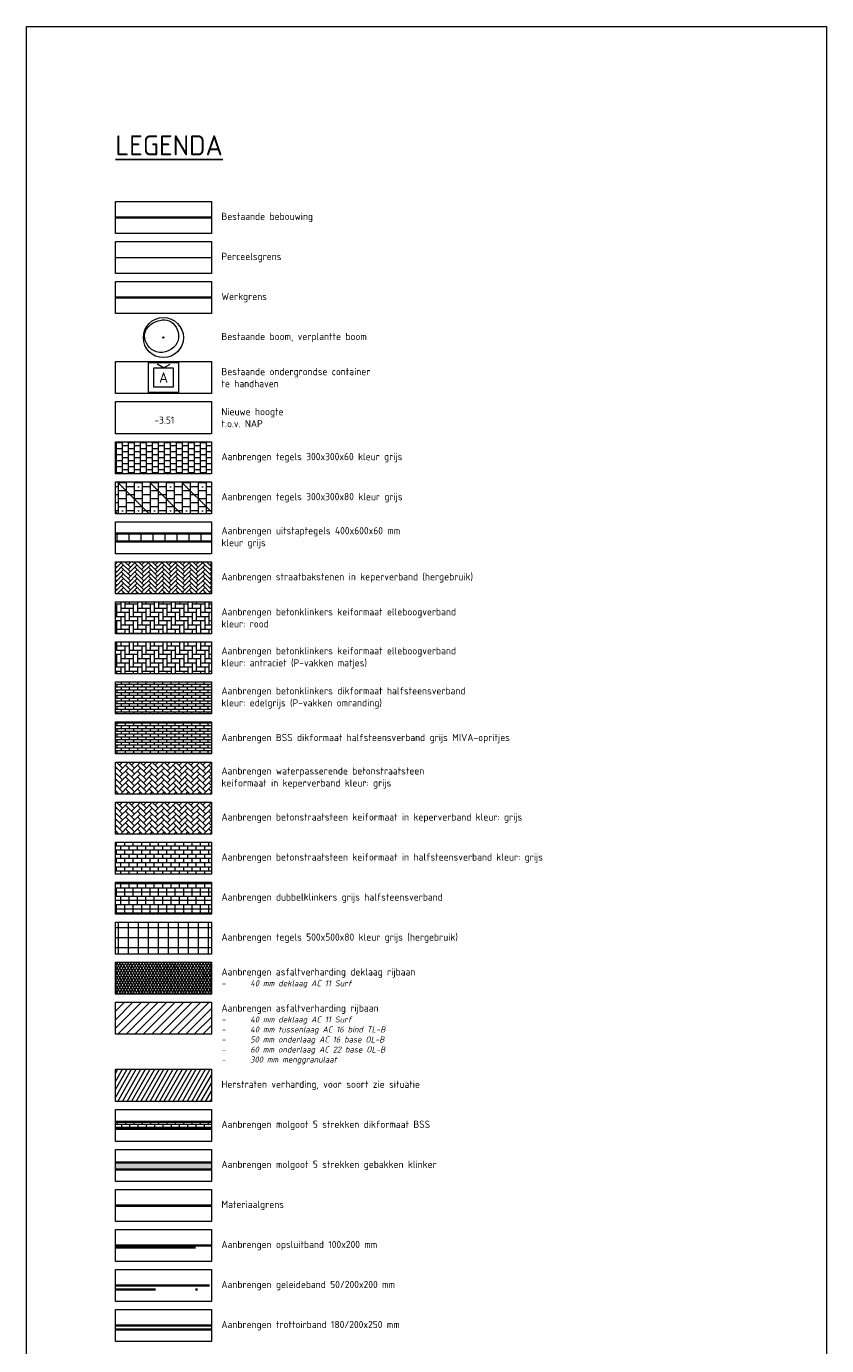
# Model space of a CAD drawing. Header units: metres. Extents: x 162305 to 163132, y 502542 to 502928.
# Tile 222 of 222: x 163092 to 163132, y 502784 to 502850. Entities that reach past the tile are written whole.
import ezdxf
from ezdxf.enums import TextEntityAlignment as Align
from ezdxf.lldxf.tags import DXFTag

# ---------------------------------------------------------------- set-up
doc = ezdxf.new("R2010")
doc.units = ezdxf.units.M
for name, pattern in [('VH-GELEIDEBAND-SO', [6, 2, -2, 0, -2]), ('VH-OPSLUITBAND-SO', [10, 4, -2, 2, -2]), ('VH-TROTTOIRBAND-SO', [15, 5, -2, 2, -2, 2, -2])]:
    doc.linetypes.add(name, pattern=pattern)
for name, color, linetype, lineweight, true_color in [('B-PV-KG-GRENS_PERCEEL-G', 150, 'KG-PERCEEL-SO', 5, 0x007fff), ('B-WE-GR-BOOM-S', 3, 'Continuous', 18, 0x00ff00), ('N-WE-VH-GOOT_BSS-G', 5, 'Continuous', 35, 0x0000ff), ('N-WE-VH-GOOT_STRAATBAKSTEEN-G', 5, 'Continuous', 35, 0x0000ff), ('N-WE-VH-KANTOPSLUITING_GELEIDEBAND_50X200-G', 20, 'VH-GELEIDEBAND-SO', 35, 0xff3f00), ('N-WE-VH-KANTOPSLUITING_OPSLUITBAND_100X200-G', 150, 'VH-OPSLUITBAND-SO', 35, 0x007fff), ('N-WE-VH-KANTOPSLUITING_TROTTOIRBAND_180X200-G', 6, 'VH-TROTTOIRBAND-SO', 35, 0xff00ff), ('N-WE-VH-OPENVERHARDING_TEGEL-G', 3, 'Continuous', 35, 0x00ff00), ('N01-WE-VH-OPENVERHARDING_BETONSTRAATSTEEN-A', 32, 'Continuous', 18, 0xbd5e00), ('X-XX-AL-WERKGRENS-G', 1, 'KG-OG-SO', 35, 0xff0000)]:
    doc.layers.add(name, color=color, linetype=linetype, lineweight=lineweight, true_color=true_color)
for name, color, linetype, lineweight in [('B-PV-OG-BEBOUWING-G', 7, 'Continuous', 35), ('B-WE-IE-MEUBILAIR_WEGMEUBILAIR_CONTAINER-S-200', 7, 'Continuous', 18), ('N-BH-VH-MATERIAALGRENS-G', 7, 'Continuous', 40), ('N-WE-VH-GESLOTENVERHARDING_ASFALT-A-200', 12, 'Continuous', 18), ('N-WE-VH-HERSTRATEN-A-200', 252, 'Continuous', 18), ('N-WE-VH-KANTOPSLUITING_VOORKANTBAND-G', 50, 'Continuous', 35), ('N-WE-VH-OPENVERHARDING_BETONSTRAATSTEEN-A', 92, 'Continuous', 18), ('N-WE-VH-OPENVERHARDING_BETONSTRAATSTEEN-A-200', 92, 'Continuous', 18), ('N-WE-VH-OPENVERHARDING_STRAATBAKSTEEN-A', 92, 'Continuous', 18), ('N-WE-VH-OPENVERHARDING_TEGEL-A', 92, 'Continuous', 18), ('X-XX-AL-AANLEGHOOGTE-T18', 7, 'Continuous', 13), ('X-XX-AL-LEGENDA-G', 7, 'Continuous', 0)]:
    doc.layers.add(name, color=color, linetype=linetype, lineweight=lineweight)
doc.layers.add('X-XX-AL-LEGENDA-T', color=7, linetype='Continuous')
doc.layers.add('X-XX-AL-TEKENBLAD_VIEWPORT-G', color=7, linetype='Continuous', lineweight=18, plot=False)
doc.styles.add('NLCS-ISO', font='NLCS-ISO.ttf')
doc.styles.add('NLCS-ISO-T18_A', font='NLCS-ISO.ttf', dxfattribs={"height": 0.0018})
doc.styles.get("Standard").update_dxf_attribs({"font": 'arial.ttf'})
doc.linetypes.add('KG-OG-SO', pattern='A,5.5,-1.5,[2,NLCS.SHX,S=0.5,R=0,X=0,Y=0],-1.5', length=8.5)
tags = doc.linetypes.add('KG-PERCEEL-SO', pattern='A,5.5,-2,["P",Standard,S=1.8,R=0,X=-0.5,Y=-0.9],-2,5.5,-2,[5,NLCS.SHX,S=0.75,R=0,X=0,Y=0],-2', length=19).pattern_tags.tags
tags[6] = DXFTag(74, 10)
pattern_1 = [(90, (-29.69442, -2.08664), (-0.207, 0.414), [0.138, -0.138]), (180, (-29.69442, -2.08664), (-2e-17, -0.138), [])]
pattern_2 = [(0, (-29.69442, -2.08664), (0.21, 0.21), [0.63, -0.21]), (270, (-29.69442, -1.66664), (0.21, 0.21), [0.63, -0.21])]

# ---------------------------------------------------------------- blocks, each defined once
blk = doc.blocks.new('SGR-BOOM_03')
blk.add_lwpolyline([(2.39, 3.6), (2.81, 3.14), (3.17, 2.6), (3.46, 1.98), (3.66, 1.31), (3.77, 0.62), (3.77, -0.08), (3.65, -0.77), (3.39, -1.41), (3, -2), (2.49, -2.52), (1.88, -2.96), (1.21, -3.31), (0.49, -3.56), (-0.26, -3.7), (-0.99, -3.72), (-1.7, -3.6), (-2.35, -3.35), (-2.94, -2.98), (-3.46, -2.51), (-3.9, -1.97), (-4.25, -1.38), (-4.52, -0.76), (-4.68, -0.13), (-4.73, 0.48), (-4.67, 1.06), (-4.5, 1.6), (-4.24, 2.1), (-3.91, 2.55), (-3.5, 2.97), (-3.03, 3.33), (-2.53, 3.65), (-1.98, 3.92), (-1.42, 4.14), (-0.84, 4.29), (-0.26, 4.39), (0.31, 4.41), (0.87, 4.35), (1.41, 4.2), (1.92, 3.95)], close=True)
for radius in [5, 0.15]:
    blk.add_circle((0, 0), radius)
blk = doc.blocks.new('SIE-WEG_CONTAINER_AFVAL-SO')
for p, q in [((-3.75, -3.75), (-3.75, 3.75)), ((-3.75, 3.75), (3.75, 3.75)), ((0, 2.44), (-1.62, 3.38)), ((0, 2.44), (1.62, 3.38)), ((3.75, 3.75), (3.75, -3.75)), ((-2.44, -2.44), (-2.44, 2.44)), ((-2.44, 2.44), (2.44, 2.44)), ((2.44, 2.44), (2.44, -2.44)), ((2.44, -2.44), (-2.44, -2.44)), ((3.75, -3.75), (-3.75, -3.75))]:
    blk.add_line(p, q)
at = {"style": 'NLCS-ISO'}
blk.add_text('A', height=2.62, dxfattribs=at).set_placement((0, 0), align=Align.MIDDLE_CENTER)

msp = doc.modelspace()

# ---------------------------------------------------------------- hatches: boundary and pattern name
at = {"layer": 'N-WE-VH-GESLOTENVERHARDING_ASFALT-A-200', "true_color": 0x656565}
h = msp.add_hatch(dxfattribs=at)
h.set_pattern_fill('AVH-ASFALT_LAAG1-SOD', color=251, scale=0.2, pattern_type=2)
h.set_pattern_definition([(60, (-29.69442, -4.08664), (-0.103923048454, 0.06), []), (120, (-29.69442, -4.08664), (-0.103923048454, -0.06), [])])
h.paths.add_polyline_path([(163096.151, 502801.573), (163096.151, 502803.173), (163100.951, 502803.173), (163100.951, 502801.573)])
h = msp.add_hatch(dxfattribs=at)
h.set_pattern_fill('AVH-ASFALT_B-SO', color=251, scale=0.2, pattern_type=2)
h.set_pattern_definition([(45, (-29.69442, -4.08664), (-0.21213203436, 0.21213203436), [])])
h.paths.add_polyline_path([(163096.151, 502799.573), (163096.151, 502801.173), (163100.951, 502801.173), (163100.951, 502799.573)])
at = {"layer": 'N-WE-VH-HERSTRATEN-A-200'}
h = msp.add_hatch(dxfattribs=at)
h.set_pattern_fill('AVH-HERSTRATEN-SO', color=256, scale=0.2, pattern_type=2)
h.set_pattern_definition([(60, (-29.69442, -3.43758), (-0.17320508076, 0.1), [])])
h.paths.add_polyline_path([(163096.151, 502796.222), (163096.151, 502797.822), (163100.951, 502797.822), (163100.951, 502796.222)])
at = {"layer": 'N-WE-VH-OPENVERHARDING_BETONSTRAATSTEEN-A', "true_color": 0x333333}
h = msp.add_hatch(dxfattribs=at)
h.set_pattern_fill('AVH-BSS_KEIFORMAAT_ELLEBOOG', color=250, scale=2, pattern_type=2)
h.set_pattern_definition(pattern_2)
h.paths.add_polyline_path([(163096.151, 502819.573), (163096.151, 502821.173), (163100.951, 502821.173), (163100.951, 502819.573)])
at = {"layer": 'N-WE-VH-OPENVERHARDING_BETONSTRAATSTEEN-A', "true_color": 0xffffff}
h = msp.add_hatch(dxfattribs=at)
h.set_pattern_fill('AVH-BSS_KEIFORMAAT_ELLEBOOG', scale=2, pattern_type=2)
h.set_pattern_definition(pattern_2)
h.paths.add_polyline_path([(163096.151, 502817.573), (163096.151, 502819.173), (163100.951, 502819.173), (163100.951, 502817.573)])
at = {"layer": 'N-WE-VH-OPENVERHARDING_BETONSTRAATSTEEN-A', "true_color": 0x333333}
h = msp.add_hatch(dxfattribs=at)
h.set_pattern_fill('AVH-BSS_DIKFORMAAT_HALFST', color=250, scale=2, angle=90, pattern_type=2)
h.set_pattern_definition(pattern_1)
h.paths.add_polyline_path([(163096.151, 502815.573), (163096.151, 502817.173), (163100.951, 502817.173), (163100.951, 502815.573)])
h = msp.add_hatch(dxfattribs=at)
h.set_pattern_fill('AVH-BSS_DIKFORMAAT_HALFST', color=250, scale=2, angle=90, pattern_type=2)
h.set_pattern_definition(pattern_1)
h.paths.add_polyline_path([(163096.151, 502813.573), (163096.151, 502815.173), (163100.951, 502815.173), (163100.951, 502813.573)])
h = msp.add_hatch(dxfattribs=at)
h.set_pattern_fill('AVH-BSS_KEIFORMAAT_HALFST', color=250, scale=2, angle=90, pattern_type=2)
h.set_pattern_definition([(90, (-29.69442, -4.08664), (-0.21, 0.21), [0.21, -0.21]), (180, (-29.69442, -4.08664), (-3e-17, -0.21), [])])
h.paths.add_polyline_path([(163096.151, 502807.573), (163096.151, 502809.173), (163100.951, 502809.173), (163100.951, 502807.573)])
h = msp.add_hatch(dxfattribs=at)
h.set_pattern_fill('AVH-BSS_KEIFORMAAT_DUBBEL', color=250, scale=2, pattern_type=2)
h.set_pattern_definition([(0, (-29.69442, -4.08664), (0, 0.21), []), (90, (-29.69442, -4.08664), (-0.21, 0.42), [0.42, -0.42])])
h.paths.add_polyline_path([(163096.151, 502805.573), (163096.151, 502807.173), (163100.951, 502807.173), (163100.951, 502805.573)])
h = msp.add_hatch(dxfattribs=at)
h.set_pattern_fill('AVH-BSS_DIKFORMAAT_HALFST', color=250, scale=2, angle=270, pattern_type=2)
h.set_pattern_definition([(270, (-29.69442, -1.43758), (0.207, -0.414), [0.138, -0.138]), (0, (-29.69442, -1.43758), (3e-17, 0.138), [])])
h.paths.add_polyline_path([(163100.951, 502794.847), (163100.951, 502795.197), (163096.151, 502795.197), (163096.151, 502794.847)])
at = {"layer": 'N-WE-VH-OPENVERHARDING_BETONSTRAATSTEEN-A-200', "true_color": 0x333333}
h = msp.add_hatch(dxfattribs=at)
h.set_pattern_fill('AVH-BSS_KEIFORMAAT_KEPER-SO', color=250, scale=0.2, pattern_type=2)
h.set_pattern_definition([(45, (-29.69442, -6.08664), (0, 0.2969848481), [0.63, -0.21]), (135, (-29.54593, -5.93814), (2e-17, 0.2969848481), [0.63, -0.21])])
h.paths.add_polyline_path([(163096.151, 502811.573), (163096.151, 502813.173), (163100.951, 502813.173), (163100.951, 502811.573)])
h = msp.add_hatch(dxfattribs=at)
h.set_pattern_fill('AVH-BSS_KEIFORMAAT_KEPER-SO', color=250, scale=0.2, pattern_type=2)
h.set_pattern_definition([(45, (-29.69442, -8.08664), (0, 0.2969848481), [0.63, -0.21]), (135, (-29.54593, -7.93814), (2e-17, 0.2969848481), [0.63, -0.21])])
h.paths.add_polyline_path([(163096.151, 502809.573), (163096.151, 502811.173), (163100.951, 502811.173), (163100.951, 502809.573)])
at = {"layer": 'N-WE-VH-OPENVERHARDING_STRAATBAKSTEEN-A', "true_color": 0x333333}
h = msp.add_hatch(dxfattribs=at)
h.set_pattern_fill('AVH-SBS_DIKFORMAAT_HALFST', color=250, pattern_type=2)
h.set_pattern_definition([(0, (-29.694423, -3.43758), (0, 0.05), []), (90, (-29.49442, -3.43758), (-0.2, 1e-17), [0.05, -0.05]), (90, (-29.59442, -3.38758), (-0.2, 1e-17), [0.05, -0.05]), (0, (-29.59442, -3.41258), (0, 0.1), [0, -0.1, 0, 0, 0]), (0, (-29.59442, -3.36258), (0, 0.1), [0, -0.1, 0, 0, 0])])
h.paths.add_polyline_path([(163100.951, 502792.815), (163100.951, 502793.165), (163096.151, 502793.165), (163096.151, 502792.815)])
at = {"layer": 'N-WE-VH-OPENVERHARDING_TEGEL-A', "true_color": 0x333333}
h = msp.add_hatch(dxfattribs=at)
h.set_pattern_fill('AVH-TEGEL_300X300_HALFST', color=250, angle=180, pattern_type=2)
h.set_pattern_definition([(180, (-29.69442, -2.08664), (-0.3, -0.15), [0.3, -0.3]), (270, (-29.69442, -2.08664), (0.3, -6e-17), [])])
h.paths.add_polyline_path([(163096.151, 502827.573), (163096.151, 502829.173), (163100.951, 502829.173), (163100.951, 502827.573)])
h = msp.add_hatch(dxfattribs=at)
h.set_pattern_fill('AVH-TEGEL_400X400_HALFST_02', color=250, angle=90, pattern_type=2)
h.set_pattern_definition([(90, (-29.69442, -2.08664), (-0.4, 2e-17), []), (180, (-29.69442, -2.08664), (-5e-17, -0.4), [0.4, -0.4]), (180, (-30.09442, -1.88664), (-5e-17, -0.4), [0.4, -0.4]), (90, (-29.8944, -1.8866), (-0.8, 5e-17), [0, -1.6]), (90, (-29.8944, -1.4866), (-0.8, 5e-17), [0, -1.6]), (135, (-29.6944, -2.0866), (-0.799999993, -0.799999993), [])])
h.paths.add_polyline_path([(163096.151, 502825.573), (163096.151, 502827.173), (163100.951, 502827.173), (163100.951, 502825.573)])
h = msp.add_hatch(dxfattribs=at)
h.set_pattern_fill('AVH-TEGEL_400X600_BLOK', color=250, angle=90, pattern_type=2)
h.set_pattern_definition([(90, (163096.236, 502824.18015), (-0.6, 4e-17), []), (180, (163096.236, 502824.18015), (-5e-17, -0.4), [])])
h.paths.add_polyline_path([(163100.951, 502824.18), (163100.951, 502824.58), (163096.151, 502824.58), (163096.151, 502824.18)])
at = {"layer": 'N-WE-VH-OPENVERHARDING_TEGEL-A'}
h = msp.add_hatch(dxfattribs=at)
h.set_pattern_fill('AVH-TEGEL_500X500_BLOK', color=256, pattern_type=2)
h.set_pattern_definition([(0, (-29.6944, -4.08664), (0, 0.5), []), (90, (-29.6944, -4.08664), (-0.5, 3e-17), [])])
h.paths.add_polyline_path([(163096.151, 502803.573), (163096.151, 502805.173), (163100.951, 502805.173), (163100.951, 502803.573)])
at = {"layer": 'N01-WE-VH-OPENVERHARDING_BETONSTRAATSTEEN-A'}
h = msp.add_hatch(dxfattribs=at)
h.set_pattern_fill('AVH-BSS_LINGEFORMAAT_KEPER', color=256, scale=2, pattern_type=2)
h.set_pattern_definition([(45, (-29.69442, -2.08664), (0, 0.22627416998), [0.64, -0.32]), (135, (-29.58129, -1.9735), (-3e-17, -0.22627416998), [0.64, -0.32])])
h.paths.add_polyline_path([(163100.951, 502821.573), (163100.951, 502823.173), (163096.151, 502823.173), (163096.151, 502821.573)])

# ---------------------------------------------------------------- linework, layer by layer
at = {"layer": 'B-PV-KG-GRENS_PERCEEL-G', "flags": 128}
msp.add_lwpolyline([(163096.151, 502838.373), (163100.951, 502838.373)], dxfattribs=at)
at = {"layer": 'B-PV-OG-BEBOUWING-G', "flags": 128}
msp.add_lwpolyline([(163096.151, 502840.373), (163100.951, 502840.373)], dxfattribs=at)
at = {"layer": 'N-BH-VH-MATERIAALGRENS-G', "flags": 128}
msp.add_lwpolyline([(163096.151, 502791.022), (163100.951, 502791.022)], dxfattribs=at)
at = {"layer": 'N-WE-VH-GOOT_BSS-G', "flags": 128}
for points in [[(163096.151, 502795.197), (163100.951, 502795.197)], [(163096.151, 502794.847), (163100.951, 502794.847)]]:
    msp.add_lwpolyline(points, dxfattribs=at)
at = {"layer": 'N-WE-VH-GOOT_STRAATBAKSTEEN-G', "flags": 128}
for points in [[(163096.151, 502793.165), (163100.951, 502793.165)], [(163096.151, 502792.815), (163100.951, 502792.815)]]:
    msp.add_lwpolyline(points, dxfattribs=at)
at = {"layer": 'N-WE-VH-KANTOPSLUITING_GELEIDEBAND_50X200-G'}
msp.add_line((163096.151, 502786.822), (163100.851, 502786.822), dxfattribs=at)
at = {"layer": 'N-WE-VH-KANTOPSLUITING_OPSLUITBAND_100X200-G'}
msp.add_line((163096.151, 502788.922), (163100.951, 502788.922), dxfattribs=at)
at = {"layer": 'N-WE-VH-KANTOPSLUITING_TROTTOIRBAND_180X200-G'}
msp.add_line((163096.151, 502784.822), (163100.951, 502784.822), dxfattribs=at)
at = {"layer": 'N-WE-VH-KANTOPSLUITING_VOORKANTBAND-G'}
for p, q in [((163096.151, 502787.022), (163100.851, 502787.022)), ((163096.151, 502785.022), (163100.951, 502785.022))]:
    msp.add_line(p, q, dxfattribs=at)
msp.add_lwpolyline([(163096.151, 502789.022), (163100.951, 502789.022)], close=True, dxfattribs=at)
at = {"layer": 'N-WE-VH-OPENVERHARDING_TEGEL-G', "flags": 128}
for points in [[(163096.151, 502824.58), (163100.951, 502824.58)], [(163096.151, 502824.18), (163100.951, 502824.18)]]:
    msp.add_lwpolyline(points, dxfattribs=at)
at = {"layer": 'X-XX-AL-LEGENDA-G', "ltscale": 0.2, "flags": 128}
for points in [[(163096.151, 502839.573), (163096.151, 502841.173), (163100.951, 502841.173), (163100.951, 502839.573), (163096.151, 502839.573)], [(163096.151, 502837.573), (163096.151, 502839.173), (163100.951, 502839.173), (163100.951, 502837.573), (163096.151, 502837.573)], [(163096.151, 502835.573), (163096.151, 502837.173), (163100.951, 502837.173), (163100.951, 502835.573), (163096.151, 502835.573)], [(163096.151, 502831.573), (163096.151, 502833.173), (163100.951, 502833.173), (163100.951, 502831.573), (163096.151, 502831.573)], [(163096.151, 502829.573), (163096.151, 502831.173), (163100.951, 502831.173), (163100.951, 502829.573), (163096.151, 502829.573)], [(163096.151, 502827.573), (163096.151, 502829.173), (163100.951, 502829.173), (163100.951, 502827.573), (163096.151, 502827.573)], [(163096.151, 502825.573), (163096.151, 502827.173), (163100.951, 502827.173), (163100.951, 502825.573), (163096.151, 502825.573)], [(163096.151, 502823.573), (163096.151, 502825.173), (163100.951, 502825.173), (163100.951, 502823.573), (163096.151, 502823.573)], [(163096.151, 502821.573), (163096.151, 502823.173), (163100.951, 502823.173), (163100.951, 502821.573), (163096.151, 502821.573)], [(163096.151, 502819.573), (163096.151, 502821.173), (163100.951, 502821.173), (163100.951, 502819.573), (163096.151, 502819.573)], [(163096.151, 502817.573), (163096.151, 502819.173), (163100.951, 502819.173), (163100.951, 502817.573), (163096.151, 502817.573)], [(163096.151, 502815.573), (163096.151, 502817.173), (163100.951, 502817.173), (163100.951, 502815.573), (163096.151, 502815.573)], [(163096.151, 502813.573), (163096.151, 502815.173), (163100.951, 502815.173), (163100.951, 502813.573), (163096.151, 502813.573)], [(163096.151, 502811.573), (163096.151, 502813.173), (163100.951, 502813.173), (163100.951, 502811.573), (163096.151, 502811.573)], [(163096.151, 502809.573), (163096.151, 502811.173), (163100.951, 502811.173), (163100.951, 502809.573), (163096.151, 502809.573)], [(163096.151, 502807.573), (163096.151, 502809.173), (163100.951, 502809.173), (163100.951, 502807.573), (163096.151, 502807.573)], [(163096.151, 502805.573), (163096.151, 502807.173), (163100.951, 502807.173), (163100.951, 502805.573), (163096.151, 502805.573)], [(163096.151, 502803.573), (163096.151, 502805.173), (163100.951, 502805.173), (163100.951, 502803.573), (163096.151, 502803.573)], [(163096.151, 502801.573), (163096.151, 502803.173), (163100.951, 502803.173), (163100.951, 502801.573), (163096.151, 502801.573)], [(163096.151, 502799.573), (163096.151, 502801.173), (163100.951, 502801.173), (163100.951, 502799.573), (163096.151, 502799.573)], [(163096.151, 502796.222), (163096.151, 502797.822), (163100.951, 502797.822), (163100.951, 502796.222), (163096.151, 502796.222)], [(163096.151, 502794.222), (163096.151, 502795.822), (163100.951, 502795.822), (163100.951, 502794.222), (163096.151, 502794.222)], [(163096.151, 502792.222), (163096.151, 502793.822), (163100.951, 502793.822), (163100.951, 502792.222), (163096.151, 502792.222)], [(163096.151, 502790.222), (163096.151, 502791.822), (163100.951, 502791.822), (163100.951, 502790.222), (163096.151, 502790.222)], [(163096.151, 502788.222), (163096.151, 502789.822), (163100.951, 502789.822), (163100.951, 502788.222), (163096.151, 502788.222)], [(163096.151, 502786.222), (163096.151, 502787.822), (163100.951, 502787.822), (163100.951, 502786.222), (163096.151, 502786.222)], [(163096.151, 502784.222), (163096.151, 502785.822), (163100.951, 502785.822), (163100.951, 502784.222), (163096.151, 502784.222)]]:
    msp.add_lwpolyline(points, dxfattribs=at)
at = {"layer": 'X-XX-AL-TEKENBLAD_VIEWPORT-G', "color": 1, "flags": 128}
msp.add_lwpolyline([(163091.701, 502849.917), (163131.701, 502849.917), (163131.701, 502716.229), (163091.701, 502716.229), (163091.701, 502849.917)], dxfattribs=at)
at = {"layer": 'X-XX-AL-WERKGRENS-G', "flags": 128}
msp.add_lwpolyline([(163096.151, 502836.373), (163100.951, 502836.373)], dxfattribs=at)

# ---------------------------------------------------------------- block references
at = {"layer": 'B-WE-GR-BOOM-S', "xscale": 0.2, "yscale": 0.2, "zscale": 0.2}
msp.add_blockref('SGR-BOOM_03', (163098.551, 502834.373), dxfattribs=at)
at = {"layer": 'B-WE-IE-MEUBILAIR_WEGMEUBILAIR_CONTAINER-S-200', "xscale": 0.2000000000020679, "yscale": 0.2000000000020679, "zscale": 0.2000000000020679}
msp.add_blockref('SIE-WEG_CONTAINER_AFVAL-SO', (163098.558, 502832.377), dxfattribs=at)

# ---------------------------------------------------------------- texts
at = {"layer": 'X-XX-AL-LEGENDA-T', "style": 'NLCS-ISO'}
msp.add_text('%%ULEGENDA', height=1, dxfattribs=at).set_placement((163096.151, 502843.473))
at = {"layer": 'X-XX-AL-LEGENDA-T', "ltscale": 0.2, "char_height": 0.36, "attachment_point": 4, "style": 'NLCS-ISO'}
for s, insert in [('Bestaande bebouwing', (163101.451, 502840.373)), ('Perceelsgrens', (163101.451, 502838.373)), ('Werkgrens', (163101.451, 502836.373)), ('Bestaande boom, verplantte boom', (163101.451, 502834.373)), ('Bestaande ondergrondse container\\Pte handhaven', (163101.451, 502832.373)), ('Nieuwe hoogte\\Pt.o.v. NAP', (163101.451, 502830.373)), ('{\\C7;Aanbrengen tegels 300x300x60 kleur grijs}', (163101.451, 502828.373)), ('{\\C7;Aanbrengen tegels 300x300x80 kleur grijs}', (163101.451, 502826.373)), ('{\\C7;Aanbrengen uitstaptegels 400x600x60 mm\\Pkleur grijs}', (163101.451, 502824.373)), ('{\\C7;Aanbrengen straatbakstenen in keperverband (hergebruik)}', (163101.451, 502822.373)), ('{\\C7;Aanbrengen betonklinkers keiformaat elleboogverband\\Pkleur: rood}', (163101.451, 502820.373)), ('{\\C7;Aanbrengen betonklinkers keiformaat elleboogverband\\Pkleur: antraciet (P-vakken matjes)}', (163101.451, 502818.373)), ('{\\C7;Aanbrengen betonklinkers dikformaat halfsteensverband \\Pkleur: edelgrijs (P-vakken omranding)}', (163101.451, 502816.373)), ('{\\C7;Aanbrengen BSS dikformaat halfsteensverband grijs MIVA-opritjes}', (163101.451, 502814.343)), ('{\\C7;Aanbrengen waterpasserende betonstraatsteen \\Pkeiformaat in keperverband kleur: grijs}', (163101.451, 502812.373)), ('{\\C7;Aanbrengen betonstraatsteen keiformaat in keperverband kleur: grijs}', (163101.451, 502810.373)), ('{\\C7;Aanbrengen betonstraatsteen keiformaat in halfsteensverband kleur: grijs}', (163101.451, 502808.373)), ('{\\C7;Aanbrengen dubbelklinkers grijs halfsteensverband}', (163101.451, 502806.373)), ('{\\C7;Aanbrengen tegels 500x500x80 kleur grijs (hergebruik)}', (163101.451, 502804.373)), ('{\\C7;Aanbrengen asfaltverharding deklaag rijbaan\\P\\H0.83333x;\\Q13;-^I40 mm deklaag AC 11 Surf}', (163101.451, 502802.373)), ('{\\C7;Aanbrengen asfaltverharding rijbaan\\P\\H0.83333x;\\Q13;-^I40 mm deklaag AC 11 Surf\\P-^I40 mm tussenlaag AC 16 bind TL-B\\P-^I50 mm onderlaag AC 16 base OL-B\\P-^I60 mm onderlaag AC 22 base OL-B\\P-^I300 mm menggranulaat}', (163101.451, 502799.567)), ('{\\C7;Herstraten verharding, voor soort zie situatie}', (163101.451, 502797.022)), ('{\\C7;Aanbrengen molgoot 5 strekken dikformaat BSS}', (163101.451, 502795.022)), ('\\pxt32;{\\C7;Aanbrengen molgoot 5 strekken gebakken klinker}', (163101.451, 502793.022)), ('{\\C7;Materiaalgrens}', (163101.451, 502791.022)), ('{\\C7;Aanbrengen opsluitband 100x200 mm}', (163101.451, 502789.022)), ('{\\C7;Aanbrengen geleideband 50/200x200 mm}', (163101.451, 502787.022)), ('{\\C7;Aanbrengen trottoirband 180/200x250 mm}', (163101.451, 502785.022))]:
    msp.add_mtext(s, dxfattribs=dict(at, insert=insert))

# ---------------------------------------------------------------- next in the draw order: texts
at = {"layer": 'X-XX-AL-AANLEGHOOGTE-T18', "linetype": 'Continuous', "insert": (163098.098, 502830.069), "char_height": 0.36, "attachment_point": 7, "style": 'NLCS-ISO-T18_A', "bg_fill": 3, "box_fill_scale": 1.11, "bg_fill_color": 18, "bg_fill_transparency": 0}
msp.add_mtext('{\\C256;-3.51}', dxfattribs=at)

doc.saveas('drawing.dxf')
